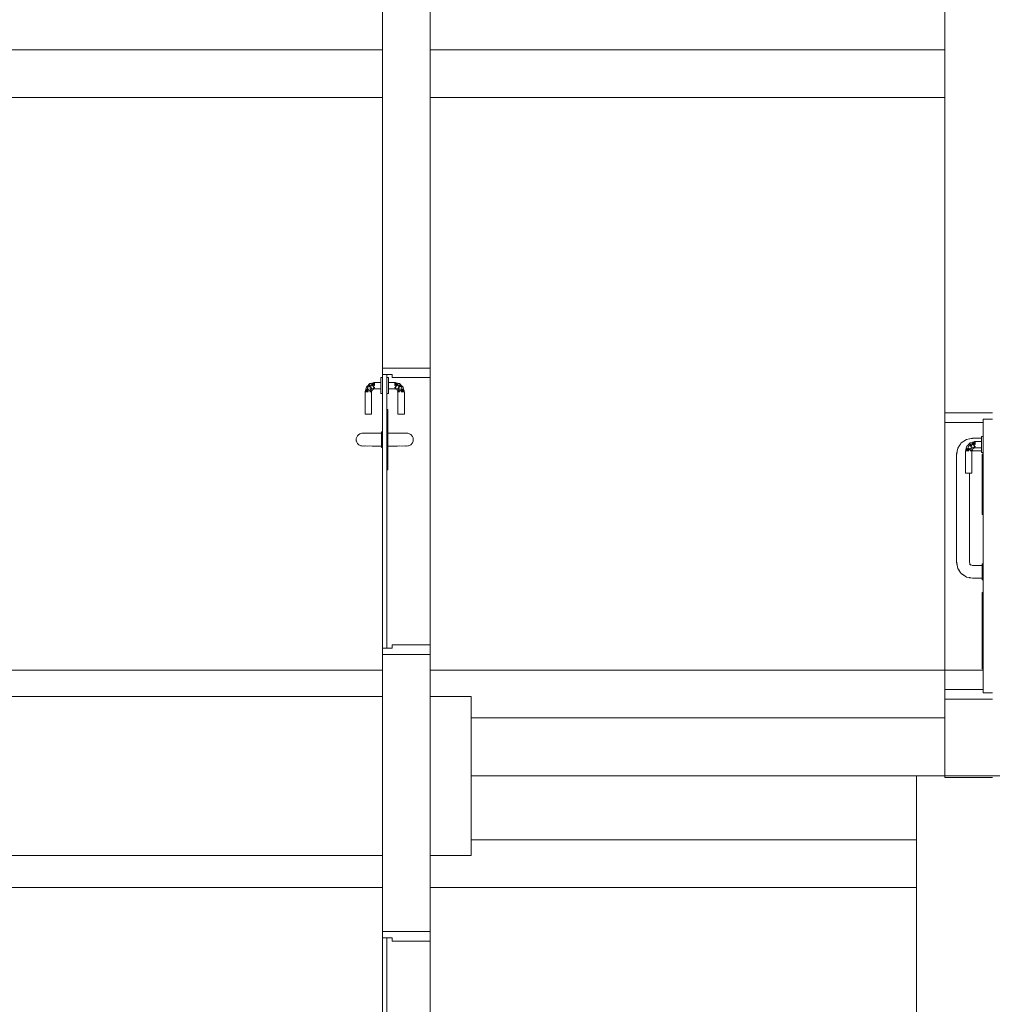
# Model space of a CAD drawing. Header units: millimetres. Extents: x -261 to 187, y -214 to 106.
# Tile 61 of 256: x -219 to -216, y -159 to -156. Entities that reach past the tile are written whole.
import ezdxf

# ---------------------------------------------------------------- set-up
doc = ezdxf.new("R2010")
doc.units = ezdxf.units.MM
doc.header["$LTSCALE"] = 0.005
doc.header["$MEASUREMENT"] = 0
for name, color, linetype, lineweight in [('IFC-Laje-Contorno', 9, 'Continuous', 5), ('IFC-Parede padrão-Contorno', 9, 'Continuous', 5), ('IFC-Parede-Contorno', 9, 'Continuous', 5), ('IFC-Porta-Contorno', 9, 'Continuous', 5), ('IFC-Viga-Contorno', 9, 'Continuous', 5)]:
    doc.layers.add(name, color=color, linetype=linetype, lineweight=lineweight)

msp = doc.modelspace()

# ---------------------------------------------------------------- linework, layer by layer
at = {"layer": 'IFC-Laje-Contorno', "lineweight": 5}
for p, q in [((-221.6521, -157.9906), (-218.229, -157.9906)), ((-217.55, -158.2399), (-216.0609, -158.2399))]:
    msp.add_line(p, q, dxfattribs=at)
at = {"layer": 'IFC-Parede padrão-Contorno', "lineweight": 5}
for p, q in [((-217.8291, -156.7818), (-217.8291, -155.6086)), ((-217.6791, -156.7818), (-217.6791, -155.6086)), ((-219.3052, -155.9586), (-217.829, -155.9586)), ((-217.8291, -156.9585), (-217.8291, -156.7818)), ((-217.6791, -156.9585), (-217.6791, -156.7818)), ((-217.8188, -156.9585), (-217.6791, -156.9585)), ((-217.8291, -158.6701), (-217.8291, -157.8584)), ((-217.8188, -157.8584), (-217.679, -157.8584)), ((-217.6791, -158.6701), (-217.6791, -157.8584)), ((-220.7849, -157.9906), (-217.829, -157.9906)), ((-217.6791, -157.9906), (-217.679, -157.9906)), ((-217.6791, -157.9906), (-217.6451, -157.9906)), ((-217.6451, -157.9906), (-217.55, -157.9906)), ((-217.55, -158.4572), (-217.55, -157.9906)), ((-217.55, -158.4906), (-217.55, -158.4572)), ((-220.7849, -158.4906), (-217.829, -158.4906)), ((-217.6791, -158.4906), (-217.6451, -158.4906)), ((-217.6451, -158.4906), (-217.55, -158.4906)), ((-217.8291, -158.7299), (-217.8291, -158.6701)), ((-217.6791, -158.7299), (-217.6791, -158.6701))]:
    msp.add_line(p, q, dxfattribs=at)
at = {"layer": 'IFC-Parede-Contorno', "lineweight": 5}
for p, q in [((-216.0609, -156.3566), (-216.0609, -152.7518)), ((-216.0609, -157.0991), (-216.0609, -156.3566)), ((-216.0609, -157.0991), (-216.0506, -157.0991)), ((-216.0609, -157.9691), (-216.0609, -157.1291)), ((-216.0609, -158.1149), (-216.0609, -157.9991)), ((-216.0506, -157.9991), (-215.9109, -157.9991)), ((-216.0609, -158.2456), (-216.0609, -158.1149)), ((-216.1501, -158.5334), (-216.1501, -158.2399)), ((-216.1501, -158.2399), (-215.943, -158.2399)), ((-215.943, -158.2399), (-215.7501, -158.2399)), ((-216.0609, -158.2456), (-215.9832, -158.2456)), ((-215.9832, -158.2456), (-215.9109, -158.2456)), ((-216.1501, -158.7784), (-216.1501, -158.5334)), ((-216.1501, -159.9457), (-216.1501, -158.7784))]:
    msp.add_line(p, q, dxfattribs=at)
at = {"layer": 'IFC-Porta-Contorno', "lineweight": 5}
for p, q in [((-217.8291, -156.9585), (-217.6894, -156.9585)), ((-217.8291, -156.9773), (-217.8291, -156.9585)), ((-217.6791, -156.9868), (-217.6791, -156.9585)), ((-217.8341, -156.9885), (-217.8291, -156.9885)), ((-217.8341, -156.9893), (-217.8341, -156.9885)), ((-217.8341, -156.9918), (-217.8341, -156.9893)), ((-217.8341, -156.9958), (-217.8341, -156.9918)), ((-217.8341, -157.001), (-217.8341, -156.9958)), ((-217.8341, -157.007), (-217.8341, -157.001)), ((-217.8291, -156.9785), (-217.8291, -156.9773)), ((-217.8291, -156.9785), (-217.8273, -156.9785)), ((-217.8291, -157.7872), (-217.8291, -156.9785)), ((-217.8283, -156.9785), (-217.8156, -156.9785)), ((-217.8273, -156.9785), (-217.7991, -156.9785)), ((-217.8156, -157.7872), (-217.8156, -156.9785)), ((-217.8156, -156.9885), (-217.8106, -156.9885)), ((-217.8106, -156.9893), (-217.8106, -156.9885)), ((-217.8106, -156.9918), (-217.8106, -156.9893)), ((-217.8106, -156.9958), (-217.8106, -156.9918)), ((-217.8106, -157.001), (-217.8106, -156.9958)), ((-217.8106, -157.007), (-217.8106, -157.001)), ((-217.7991, -156.9879), (-217.7991, -156.9785)), ((-217.7991, -156.9885), (-217.7991, -156.9879)), ((-217.7991, -156.9885), (-217.7925, -156.9885)), ((-217.7925, -156.9885), (-217.679, -156.9885)), ((-217.6791, -156.9885), (-217.6791, -156.9868)), ((-217.8841, -157.0335), (-217.8835, -157.0314)), ((-217.8841, -157.1035), (-217.8841, -157.0335)), ((-217.8835, -157.0314), (-217.8829, -157.0292)), ((-217.8829, -157.0292), (-217.8818, -157.025)), ((-217.8829, -157.0292), (-217.8791, -157.0335)), ((-217.8827, -157.0335), (-217.8811, -157.0335)), ((-217.8818, -157.025), (-217.88, -157.0185)), ((-217.8818, -157.025), (-217.8791, -157.0335)), ((-217.8818, -157.025), (-217.8741, -157.0335)), ((-217.8811, -157.0335), (-217.8791, -157.0335)), ((-217.88, -157.0185), (-217.8773, -157.0157)), ((-217.8791, -157.0335), (-217.8767, -157.0335)), ((-217.8774, -157.0252), (-217.875, -157.0181)), ((-217.8774, -157.0252), (-217.8686, -157.0242)), ((-217.8774, -157.0252), (-217.8654, -157.0335)), ((-217.8774, -157.0252), (-217.8741, -157.0335)), ((-217.8773, -157.0157), (-217.8746, -157.013)), ((-217.8767, -157.0335), (-217.8741, -157.0335)), ((-217.875, -157.0181), (-217.8711, -157.0159)), ((-217.8746, -157.013), (-217.8718, -157.0103)), ((-217.8718, -157.0103), (-217.8691, -157.0075)), ((-217.8718, -157.0103), (-217.8711, -157.0159)), ((-217.8718, -157.0103), (-217.8646, -157.0159)), ((-217.8711, -157.0159), (-217.8646, -157.0159)), ((-217.8711, -157.0159), (-217.8631, -157.0225)), ((-217.8691, -157.0075), (-217.8626, -157.0058)), ((-217.8691, -157.0075), (-217.8624, -157.0102)), ((-217.8691, -157.0335), (-217.867, -157.0335)), ((-217.8686, -157.0242), (-217.8631, -157.0225)), ((-217.8686, -157.0242), (-217.8654, -157.0335)), ((-217.8686, -157.0242), (-217.8641, -157.0335)), ((-217.8686, -157.0242), (-217.8611, -157.0264)), ((-217.867, -157.0335), (-217.8654, -157.0335)), ((-217.8646, -157.0159), (-217.8624, -157.0102)), ((-217.8641, -157.0335), (-217.8626, -157.0299)), ((-217.8641, -157.1035), (-217.8641, -157.0335)), ((-217.8631, -157.0225), (-217.8589, -157.0216)), ((-217.8626, -157.0058), (-217.8583, -157.0046)), ((-217.8626, -157.0058), (-217.8541, -157.0135)), ((-217.8626, -157.0058), (-217.8541, -157.0085)), ((-217.8626, -157.0299), (-217.8611, -157.0264)), ((-217.8624, -157.0102), (-217.8541, -157.0206)), ((-217.8624, -157.0102), (-217.8541, -157.0135)), ((-217.8611, -157.0264), (-217.8576, -157.0249)), ((-217.8589, -157.0216), (-217.8541, -157.0206)), ((-217.8589, -157.0216), (-217.8541, -157.0235)), ((-217.8583, -157.0046), (-217.8562, -157.0041)), ((-217.8583, -157.0046), (-217.8541, -157.0085)), ((-217.8576, -157.0249), (-217.8541, -157.0235)), ((-217.8562, -157.0041), (-217.8541, -157.0035)), ((-217.8541, -157.0035), (-217.8341, -157.0035)), ((-217.8541, -157.0064), (-217.8541, -157.0048)), ((-217.8541, -157.0085), (-217.8541, -157.0064)), ((-217.8541, -157.0109), (-217.8541, -157.0085)), ((-217.8541, -157.0135), (-217.8541, -157.0109)), ((-217.8541, -157.0206), (-217.8541, -157.0185)), ((-217.8541, -157.0235), (-217.8341, -157.0235)), ((-217.8341, -157.0135), (-217.8341, -157.007)), ((-217.8341, -157.02), (-217.8341, -157.0135)), ((-217.8341, -157.026), (-217.8341, -157.02)), ((-217.8341, -157.0312), (-217.8341, -157.026)), ((-217.8341, -157.0351), (-217.8341, -157.0312)), ((-217.8106, -157.0035), (-217.7906, -157.0035)), ((-217.8106, -157.0085), (-217.8106, -157.0064)), ((-217.8106, -157.0135), (-217.8106, -157.007)), ((-217.8106, -157.02), (-217.8106, -157.0135)), ((-217.8106, -157.0206), (-217.8106, -157.0185)), ((-217.8106, -157.026), (-217.8106, -157.02)), ((-217.8106, -157.0235), (-217.7906, -157.0235)), ((-217.8106, -157.0312), (-217.8106, -157.026)), ((-217.8106, -157.0351), (-217.8106, -157.0312)), ((-217.7906, -157.0035), (-217.7885, -157.0041)), ((-217.7906, -157.0085), (-217.7864, -157.0046)), ((-217.7906, -157.0064), (-217.7906, -157.0048)), ((-217.7906, -157.0135), (-217.7821, -157.0058)), ((-217.7906, -157.0085), (-217.7821, -157.0058)), ((-217.7906, -157.0085), (-217.7906, -157.0064)), ((-217.7906, -157.0109), (-217.7906, -157.0085)), ((-217.7906, -157.0206), (-217.7823, -157.0102)), ((-217.7906, -157.0135), (-217.7823, -157.0102)), ((-217.7906, -157.0135), (-217.7906, -157.0109)), ((-217.7906, -157.0206), (-217.7906, -157.0185)), ((-217.7906, -157.0206), (-217.7858, -157.0216)), ((-217.7906, -157.0235), (-217.7858, -157.0216)), ((-217.7906, -157.0235), (-217.7871, -157.0249)), ((-217.7885, -157.0041), (-217.7864, -157.0046)), ((-217.7871, -157.0249), (-217.7835, -157.0264)), ((-217.7864, -157.0046), (-217.7821, -157.0058)), ((-217.7858, -157.0216), (-217.7815, -157.0225)), ((-217.7835, -157.0264), (-217.7761, -157.0242)), ((-217.7835, -157.0264), (-217.7821, -157.0299)), ((-217.7823, -157.0102), (-217.7756, -157.0075)), ((-217.7823, -157.0102), (-217.7801, -157.0159)), ((-217.7821, -157.0058), (-217.7756, -157.0075)), ((-217.7821, -157.0299), (-217.7806, -157.0335)), ((-217.7815, -157.0225), (-217.7736, -157.0159)), ((-217.7815, -157.0225), (-217.7761, -157.0242)), ((-217.7806, -157.0335), (-217.7761, -157.0242)), ((-217.7806, -157.1035), (-217.7806, -157.0335)), ((-217.7801, -157.0159), (-217.7729, -157.0103)), ((-217.7801, -157.0159), (-217.7736, -157.0159)), ((-217.7793, -157.0335), (-217.7761, -157.0242)), ((-217.7793, -157.0335), (-217.7673, -157.0252)), ((-217.7793, -157.0335), (-217.7777, -157.0335)), ((-217.7777, -157.0335), (-217.7756, -157.0335)), ((-217.7761, -157.0242), (-217.7673, -157.0252)), ((-217.7756, -157.0075), (-217.7729, -157.0103)), ((-217.7736, -157.0159), (-217.7729, -157.0103)), ((-217.7736, -157.0159), (-217.7697, -157.0181)), ((-217.7729, -157.0103), (-217.7701, -157.013)), ((-217.7706, -157.0335), (-217.7629, -157.025)), ((-217.7706, -157.0335), (-217.7673, -157.0252)), ((-217.7706, -157.0335), (-217.768, -157.0335)), ((-217.7701, -157.013), (-217.7646, -157.0185)), ((-217.7701, -157.013), (-217.7674, -157.0157)), ((-217.7697, -157.0181), (-217.7673, -157.0252)), ((-217.768, -157.0335), (-217.7656, -157.0335)), ((-217.7674, -157.0157), (-217.7646, -157.0185)), ((-217.7656, -157.0335), (-217.7629, -157.025)), ((-217.7656, -157.0335), (-217.7617, -157.0292)), ((-217.7656, -157.0335), (-217.7635, -157.0335)), ((-217.7646, -157.0185), (-217.7629, -157.025)), ((-217.7635, -157.0335), (-217.7619, -157.0335)), ((-217.7629, -157.025), (-217.7617, -157.0292)), ((-217.7617, -157.0292), (-217.7612, -157.0314)), ((-217.7612, -157.0314), (-217.7606, -157.0335)), ((-217.7606, -157.1035), (-217.7606, -157.0335)), ((-217.8341, -157.0376), (-217.8341, -157.0351)), ((-217.8341, -157.0385), (-217.8341, -157.0376)), ((-217.8341, -157.0385), (-217.8291, -157.0385)), ((-217.8156, -157.0385), (-217.8106, -157.0385)), ((-217.8106, -157.0376), (-217.8106, -157.0351)), ((-217.8106, -157.0385), (-217.8106, -157.0376)), ((-217.8156, -157.0885), (-217.815, -157.0885)), ((-217.815, -157.0885), (-217.8126, -157.0885)), ((-217.8126, -157.2391), (-217.8126, -157.0885)), ((-217.8841, -157.1035), (-217.8837, -157.1035)), ((-217.8837, -157.1035), (-217.8827, -157.1035)), ((-217.8827, -157.1035), (-217.8811, -157.1035)), ((-217.8811, -157.1035), (-217.8791, -157.1035)), ((-217.8791, -157.1035), (-217.8767, -157.1035)), ((-217.8767, -157.1035), (-217.8741, -157.1035)), ((-217.8741, -157.1035), (-217.8715, -157.1035)), ((-217.8715, -157.1035), (-217.8691, -157.1035)), ((-217.8691, -157.1035), (-217.867, -157.1035)), ((-217.867, -157.1035), (-217.8654, -157.1035)), ((-217.8654, -157.1035), (-217.8644, -157.1035)), ((-217.8644, -157.1035), (-217.8641, -157.1035)), ((-217.7806, -157.1035), (-217.7803, -157.1035)), ((-217.7803, -157.1035), (-217.7793, -157.1035)), ((-217.7793, -157.1035), (-217.7777, -157.1035)), ((-217.7777, -157.1035), (-217.7756, -157.1035)), ((-217.7756, -157.1035), (-217.7732, -157.1035)), ((-217.7732, -157.1035), (-217.7706, -157.1035)), ((-217.7706, -157.1035), (-217.768, -157.1035)), ((-217.768, -157.1035), (-217.7656, -157.1035)), ((-217.7656, -157.1035), (-217.7635, -157.1035)), ((-217.7635, -157.1035), (-217.7619, -157.1035)), ((-217.7619, -157.1035), (-217.7609, -157.1035)), ((-217.7609, -157.1035), (-217.7606, -157.1035)), ((-216.0609, -157.1275), (-216.0609, -157.0991)), ((-216.0506, -157.0991), (-215.9109, -157.0991)), ((-215.9409, -157.17), (-215.9409, -157.1191)), ((-215.9409, -157.1191), (-215.9127, -157.1191)), ((-215.9127, -157.1191), (-215.9109, -157.1191)), ((-216.0609, -157.1291), (-216.0609, -157.1275)), ((-216.0609, -157.1291), (-215.9475, -157.1291)), ((-215.9475, -157.1291), (-215.9409, -157.1291)), ((-217.9121, -157.1835), (-217.9117, -157.1796)), ((-217.9121, -157.1835), (-217.9117, -157.1874)), ((-217.9117, -157.1796), (-217.9114, -157.1783)), ((-217.9117, -157.1874), (-217.9114, -157.1886)), ((-217.9114, -157.1783), (-217.9105, -157.1758)), ((-217.9114, -157.1886), (-217.9105, -157.1911)), ((-217.9105, -157.1758), (-217.9094, -157.1735)), ((-217.9094, -157.1735), (-217.9079, -157.1713)), ((-217.9079, -157.1713), (-217.9062, -157.1693)), ((-217.9062, -157.1693), (-217.9042, -157.1676)), ((-217.9042, -157.1676), (-217.9021, -157.1662)), ((-217.9021, -157.1662), (-217.8997, -157.165)), ((-217.9021, -157.1662), (-217.9002, -157.1654)), ((-217.9002, -157.1654), (-217.8972, -157.1642)), ((-217.8997, -157.165), (-217.8972, -157.1642)), ((-217.8972, -157.1642), (-217.8947, -157.1636)), ((-217.8947, -157.1636), (-217.8921, -157.1635)), ((-217.8921, -157.1635), (-217.89, -157.1635)), ((-217.89, -157.1635), (-217.8888, -157.1635)), ((-217.8888, -157.1635), (-217.8845, -157.1636)), ((-217.8845, -157.1636), (-217.8764, -157.1635)), ((-217.8764, -157.1635), (-217.8687, -157.1635)), ((-217.8687, -157.1635), (-217.8621, -157.1635)), ((-217.8621, -157.1635), (-217.8321, -157.1635)), ((-217.8321, -157.1585), (-217.8291, -157.1585)), ((-217.8321, -157.1593), (-217.8321, -157.1585)), ((-217.8321, -157.1618), (-217.8321, -157.1593)), ((-217.8321, -157.1658), (-217.8321, -157.1618)), ((-217.8321, -157.171), (-217.8321, -157.1658)), ((-217.8321, -157.177), (-217.8321, -157.171)), ((-217.8321, -157.1835), (-217.8321, -157.177)), ((-217.8321, -157.1899), (-217.8321, -157.1835)), ((-217.8126, -157.1635), (-217.7826, -157.1635)), ((-217.7826, -157.1635), (-217.776, -157.1635)), ((-217.776, -157.1635), (-217.7683, -157.1635)), ((-217.7683, -157.1635), (-217.7601, -157.1636)), ((-217.7601, -157.1636), (-217.7558, -157.1635)), ((-217.7558, -157.1635), (-217.7546, -157.1635)), ((-217.7546, -157.1635), (-217.7526, -157.1635)), ((-217.7526, -157.1635), (-217.75, -157.1636)), ((-217.75, -157.1636), (-217.7474, -157.1642)), ((-217.7474, -157.1642), (-217.745, -157.165)), ((-217.7474, -157.1642), (-217.7444, -157.1654)), ((-217.745, -157.165), (-217.7426, -157.1662)), ((-217.7444, -157.1654), (-217.7426, -157.1662)), ((-217.7426, -157.1662), (-217.7404, -157.1676)), ((-217.7404, -157.1676), (-217.7385, -157.1693)), ((-217.7385, -157.1693), (-217.7367, -157.1713)), ((-217.7367, -157.1713), (-217.7353, -157.1735)), ((-217.7353, -157.1735), (-217.7341, -157.1758)), ((-217.7341, -157.1758), (-217.7333, -157.1783)), ((-217.7341, -157.1911), (-217.7333, -157.1886)), ((-217.7333, -157.1783), (-217.733, -157.1796)), ((-217.7333, -157.1886), (-217.733, -157.1874)), ((-217.733, -157.1796), (-217.7326, -157.1835)), ((-217.733, -157.1874), (-217.7326, -157.1835)), ((-216.0045, -157.1902), (-215.9982, -157.1864)), ((-216.0011, -157.1883), (-215.993, -157.1829)), ((-215.993, -157.1829), (-215.9832, -157.1809)), ((-215.9836, -157.1811), (-215.9739, -157.1791)), ((-215.9836, -157.1811), (-215.9825, -157.1808)), ((-215.9832, -157.1809), (-215.9827, -157.1809)), ((-215.9825, -157.1808), (-215.9739, -157.1798)), ((-215.9739, -157.1791), (-215.9459, -157.1791)), ((-215.968, -157.1897), (-215.9659, -157.1891)), ((-215.9659, -157.1891), (-215.9459, -157.1891)), ((-215.9459, -157.1741), (-215.9409, -157.1741)), ((-215.9459, -157.175), (-215.9459, -157.1741)), ((-215.9459, -157.1775), (-215.9459, -157.175)), ((-215.9459, -157.1814), (-215.9459, -157.1775)), ((-215.9459, -157.1866), (-215.9459, -157.1814)), ((-215.9459, -157.1926), (-215.9459, -157.1866)), ((-215.9409, -157.2634), (-215.9409, -157.17)), ((-217.9105, -157.1911), (-217.9094, -157.1935)), ((-217.9094, -157.1935), (-217.9079, -157.1956)), ((-217.9079, -157.1956), (-217.9062, -157.1976)), ((-217.9062, -157.1976), (-217.9042, -157.1993)), ((-217.9042, -157.1993), (-217.9021, -157.2008)), ((-217.9021, -157.2008), (-217.8997, -157.2019)), ((-217.8997, -157.2019), (-217.8972, -157.2028)), ((-217.8972, -157.2028), (-217.8947, -157.2033)), ((-217.8972, -157.2028), (-217.8953, -157.2031)), ((-217.8953, -157.2031), (-217.8921, -157.2035)), ((-217.8947, -157.2033), (-217.8921, -157.2035)), ((-217.8921, -157.2035), (-217.89, -157.2034)), ((-217.89, -157.2034), (-217.887, -157.2035)), ((-217.887, -157.2035), (-217.8832, -157.2033)), ((-217.8867, -157.2032), (-217.8773, -157.2035)), ((-217.8773, -157.2035), (-217.8698, -157.2034)), ((-217.8698, -157.2034), (-217.8621, -157.2035)), ((-217.8621, -157.2035), (-217.8321, -157.2035)), ((-217.8321, -157.196), (-217.8321, -157.1899)), ((-217.8321, -157.2011), (-217.8321, -157.196)), ((-217.8321, -157.2051), (-217.8321, -157.2011)), ((-217.8321, -157.2076), (-217.8321, -157.2051)), ((-217.8321, -157.2085), (-217.8321, -157.2076)), ((-217.8321, -157.2085), (-217.8291, -157.2085)), ((-217.8126, -157.2035), (-217.7826, -157.2035)), ((-217.7826, -157.2035), (-217.7748, -157.2034)), ((-217.7748, -157.2034), (-217.7674, -157.2035)), ((-217.7674, -157.2035), (-217.758, -157.2032)), ((-217.7615, -157.2033), (-217.7577, -157.2035)), ((-217.7577, -157.2035), (-217.7547, -157.2034)), ((-217.7547, -157.2034), (-217.7526, -157.2035)), ((-217.7526, -157.2035), (-217.7494, -157.2031)), ((-217.7526, -157.2035), (-217.75, -157.2033)), ((-217.75, -157.2033), (-217.7474, -157.2028)), ((-217.7494, -157.2031), (-217.7474, -157.2028)), ((-217.7474, -157.2028), (-217.745, -157.2019)), ((-217.745, -157.2019), (-217.7426, -157.2008)), ((-217.7426, -157.2008), (-217.7404, -157.1993)), ((-217.7404, -157.1993), (-217.7385, -157.1976)), ((-217.7385, -157.1976), (-217.7367, -157.1956)), ((-217.7367, -157.1956), (-217.7353, -157.1935)), ((-217.7353, -157.1935), (-217.7341, -157.1911)), ((-216.0239, -157.2291), (-216.0219, -157.2194)), ((-216.0222, -157.2205), (-216.0219, -157.2194)), ((-216.0219, -157.2194), (-216.0201, -157.21)), ((-216.0201, -157.21), (-216.0146, -157.2019)), ((-216.0156, -157.2034), (-216.0142, -157.2004)), ((-216.0146, -157.2019), (-216.0123, -157.198)), ((-216.0142, -157.2004), (-216.0092, -157.1938)), ((-216.0123, -157.198), (-216.0092, -157.1938)), ((-216.0092, -157.1938), (-216.0045, -157.1902)), ((-215.9959, -157.2191), (-215.9953, -157.217)), ((-215.9959, -157.2891), (-215.9959, -157.2191)), ((-215.9953, -157.217), (-215.9947, -157.2149)), ((-215.9947, -157.2149), (-215.9936, -157.2106)), ((-215.9947, -157.2149), (-215.9909, -157.2191)), ((-215.9945, -157.2191), (-215.9929, -157.2191)), ((-215.9936, -157.2106), (-215.9919, -157.2041)), ((-215.9936, -157.2106), (-215.9909, -157.2191)), ((-215.9936, -157.2106), (-215.9859, -157.2191)), ((-215.9929, -157.2191), (-215.9909, -157.2191)), ((-215.9919, -157.2041), (-215.9891, -157.2014)), ((-215.9909, -157.2191), (-215.9885, -157.2191)), ((-215.9892, -157.2108), (-215.9868, -157.2037)), ((-215.9892, -157.2108), (-215.9804, -157.2098)), ((-215.9892, -157.2108), (-215.9772, -157.2191)), ((-215.9892, -157.2108), (-215.9859, -157.2191)), ((-215.9891, -157.2014), (-215.9864, -157.1986)), ((-215.9885, -157.2191), (-215.9859, -157.2191)), ((-215.9868, -157.2037), (-215.9829, -157.2015)), ((-215.9864, -157.1986), (-215.9836, -157.1959)), ((-215.9836, -157.1959), (-215.9809, -157.1931)), ((-215.9836, -157.1959), (-215.9829, -157.2015)), ((-215.9836, -157.1959), (-215.9764, -157.2015)), ((-215.9829, -157.2015), (-215.9764, -157.2015)), ((-215.9829, -157.2015), (-215.9749, -157.2081)), ((-215.9809, -157.1931), (-215.9744, -157.1914)), ((-215.9809, -157.1931), (-215.9742, -157.1958)), ((-215.9809, -157.2191), (-215.9788, -157.2191)), ((-215.9804, -157.2098), (-215.9749, -157.2081)), ((-215.9804, -157.2098), (-215.9772, -157.2191)), ((-215.9804, -157.2098), (-215.9759, -157.2191)), ((-215.9804, -157.2098), (-215.9729, -157.212)), ((-215.9788, -157.2191), (-215.9772, -157.2191)), ((-215.9764, -157.2015), (-215.9742, -157.1958)), ((-215.9759, -157.2191), (-215.9744, -157.2156)), ((-215.9759, -157.2199), (-215.9739, -157.2191)), ((-215.9759, -157.2891), (-215.9759, -157.2191)), ((-215.9749, -157.2081), (-215.9707, -157.2072)), ((-215.9744, -157.1914), (-215.9701, -157.1903)), ((-215.9744, -157.1914), (-215.9659, -157.1991)), ((-215.9744, -157.1914), (-215.9659, -157.1941)), ((-215.9744, -157.2156), (-215.9729, -157.212)), ((-215.9742, -157.1958), (-215.9659, -157.2062)), ((-215.9742, -157.1958), (-215.9659, -157.1991)), ((-215.9739, -157.2191), (-215.9459, -157.2191)), ((-215.9729, -157.212), (-215.9694, -157.2106)), ((-215.9707, -157.2072), (-215.9659, -157.2062)), ((-215.9707, -157.2072), (-215.9659, -157.2091)), ((-215.9701, -157.1903), (-215.968, -157.1897)), ((-215.9701, -157.1903), (-215.9659, -157.1941)), ((-215.9694, -157.2106), (-215.9659, -157.2091)), ((-215.9659, -157.192), (-215.9659, -157.1905)), ((-215.9659, -157.1941), (-215.9659, -157.192)), ((-215.9659, -157.1965), (-215.9659, -157.1941)), ((-215.9659, -157.1991), (-215.9659, -157.1965)), ((-215.9659, -157.2062), (-215.9659, -157.2041)), ((-215.9659, -157.2091), (-215.9459, -157.2091)), ((-215.9459, -157.1991), (-215.9459, -157.1926)), ((-215.9459, -157.2056), (-215.9459, -157.1991)), ((-215.9459, -157.2116), (-215.9459, -157.2056)), ((-215.9459, -157.2168), (-215.9459, -157.2116)), ((-215.9459, -157.2208), (-215.9459, -157.2168)), ((-217.8126, -157.2785), (-217.8126, -157.2391)), ((-216.0239, -157.3853), (-216.0239, -157.2291)), ((-216.0232, -157.2291), (-216.0222, -157.2205)), ((-215.9459, -157.2233), (-215.9459, -157.2208)), ((-215.9459, -157.2241), (-215.9459, -157.2233)), ((-215.9459, -157.2241), (-215.9409, -157.2241)), ((-215.9439, -157.3797), (-215.9439, -157.2291)), ((-215.9439, -157.2291), (-215.9415, -157.2291)), ((-215.9415, -157.2291), (-215.9409, -157.2291)), ((-215.9409, -157.3797), (-215.9409, -157.2291)), ((-217.8156, -157.2785), (-217.8132, -157.2785)), ((-217.8132, -157.2785), (-217.8126, -157.2785)), ((-215.9409, -157.9057), (-215.9409, -157.2634)), ((-215.9959, -157.2891), (-215.9955, -157.2891)), ((-215.9955, -157.2891), (-215.9945, -157.2891)), ((-215.9945, -157.2891), (-215.9929, -157.2891)), ((-215.9929, -157.2891), (-215.9909, -157.2891)), ((-215.9909, -157.2891), (-215.9885, -157.2891)), ((-215.9885, -157.2891), (-215.9859, -157.2891)), ((-215.9859, -157.2891), (-215.9833, -157.2891)), ((-215.9839, -157.3853), (-215.9839, -157.2891)), ((-215.9833, -157.2891), (-215.9809, -157.2891)), ((-215.9809, -157.2891), (-215.9788, -157.2891)), ((-215.9788, -157.2891), (-215.9772, -157.2891)), ((-215.9772, -157.2891), (-215.9762, -157.2891)), ((-215.9762, -157.2891), (-215.9759, -157.2891)), ((-216.0239, -157.4129), (-216.0239, -157.3853)), ((-215.9839, -157.4129), (-215.9839, -157.3853)), ((-215.9439, -157.4191), (-215.9439, -157.3797)), ((-216.0239, -157.5691), (-216.0239, -157.4129)), ((-215.9839, -157.5691), (-215.9839, -157.4129)), ((-215.9439, -157.4191), (-215.9433, -157.4191)), ((-215.9433, -157.4191), (-215.9409, -157.4191)), ((-216.0239, -157.5691), (-216.0219, -157.5788)), ((-216.0232, -157.5691), (-216.0222, -157.5777)), ((-216.0222, -157.5777), (-216.0219, -157.5788)), ((-216.0221, -157.5779), (-216.0221, -157.5784)), ((-216.0221, -157.5784), (-216.0201, -157.5882)), ((-216.0201, -157.5882), (-216.0146, -157.5963)), ((-215.9839, -157.5691), (-215.981, -157.5761)), ((-215.9831, -157.5738), (-215.9791, -157.5781)), ((-215.9809, -157.5762), (-215.9739, -157.5791)), ((-215.9739, -157.5791), (-215.9439, -157.5791)), ((-215.9439, -157.5741), (-215.9409, -157.5741)), ((-215.9439, -157.5749), (-215.9439, -157.5741)), ((-215.9439, -157.5774), (-215.9439, -157.5749)), ((-215.9439, -157.5814), (-215.9439, -157.5774)), ((-215.9439, -157.5866), (-215.9439, -157.5814)), ((-215.9439, -157.5926), (-215.9439, -157.5866)), ((-216.0166, -157.5934), (-216.0128, -157.5997)), ((-216.0128, -157.5997), (-216.0092, -157.6044)), ((-216.0092, -157.6044), (-216.005, -157.6075)), ((-216.0092, -157.6044), (-216.0026, -157.6094)), ((-216.005, -157.6075), (-216.0011, -157.6099)), ((-216.0026, -157.6094), (-215.9996, -157.6109)), ((-216.0011, -157.6099), (-215.993, -157.6153)), ((-215.993, -157.6153), (-215.9836, -157.6171)), ((-215.9836, -157.6171), (-215.9825, -157.6174)), ((-215.9836, -157.6171), (-215.9739, -157.6191)), ((-215.9825, -157.6174), (-215.9739, -157.6184)), ((-215.9739, -157.6191), (-215.9439, -157.6191)), ((-215.9439, -157.5991), (-215.9439, -157.5926)), ((-215.9439, -157.6056), (-215.9439, -157.5991)), ((-215.9439, -157.6116), (-215.9439, -157.6056)), ((-215.9439, -157.6168), (-215.9439, -157.6116)), ((-215.9439, -157.6207), (-215.9439, -157.6168)), ((-215.9439, -157.6232), (-215.9439, -157.6207)), ((-215.9439, -157.6241), (-215.9439, -157.6232)), ((-215.9439, -157.6241), (-215.9409, -157.6241)), ((-215.9439, -157.9041), (-215.9439, -157.6641)), ((-215.9439, -157.6641), (-215.9409, -157.6641)), ((-217.8291, -157.8384), (-217.8291, -157.7872)), ((-217.8156, -157.8384), (-217.8156, -157.7872)), ((-217.8291, -157.8384), (-217.8009, -157.8384)), ((-217.8291, -157.8396), (-217.8291, -157.8384)), ((-217.8009, -157.8384), (-217.7991, -157.8384)), ((-217.7991, -157.8284), (-217.6857, -157.8284)), ((-217.7991, -157.829), (-217.7991, -157.8284)), ((-217.7991, -157.8384), (-217.7991, -157.829)), ((-217.6857, -157.8284), (-217.6791, -157.8284)), ((-217.6791, -157.8301), (-217.6791, -157.8284)), ((-217.6791, -157.8584), (-217.6791, -157.8301)), ((-217.8291, -157.8584), (-217.8291, -157.8396)), ((-217.8291, -157.8584), (-217.8188, -157.8584)), ((-215.9439, -157.9041), (-215.9409, -157.9041)), ((-215.9409, -157.9538), (-215.9409, -157.9057)), ((-215.9409, -157.9701), (-215.9409, -157.9538)), ((-216.0609, -157.9707), (-216.0609, -157.9691)), ((-216.0609, -157.9691), (-216.0543, -157.9691)), ((-216.0609, -157.9991), (-216.0609, -157.9707)), ((-216.0543, -157.9691), (-215.9409, -157.9691)), ((-215.9409, -157.9791), (-215.9409, -157.9696)), ((-215.9409, -157.9791), (-215.9391, -157.9791)), ((-215.9391, -157.9791), (-215.9109, -157.9791)), ((-216.0609, -157.9991), (-215.9212, -157.9991)), ((-217.8291, -158.7487), (-217.8291, -158.7299)), ((-217.8291, -158.7299), (-217.8188, -158.7299)), ((-217.8188, -158.7299), (-217.6791, -158.7299)), ((-217.6791, -158.7582), (-217.6791, -158.7299)), ((-217.8291, -158.7499), (-217.8291, -158.7487)), ((-217.8291, -158.7499), (-217.8009, -158.7499)), ((-217.8291, -158.8011), (-217.8291, -158.7499)), ((-217.8156, -158.8011), (-217.8156, -158.7499)), ((-217.8009, -158.7499), (-217.7991, -158.7499)), ((-217.7991, -158.7593), (-217.7991, -158.7499)), ((-217.7991, -158.7599), (-217.7991, -158.7593)), ((-217.7991, -158.7599), (-217.6857, -158.7599)), ((-217.6857, -158.7599), (-217.6791, -158.7599)), ((-217.6791, -158.7599), (-217.6791, -158.7582)), ((-217.8291, -159.6098), (-217.8291, -158.8011)), ((-217.8156, -159.6098), (-217.8156, -158.8011))]:
    msp.add_line(p, q, dxfattribs=at)
at = {"layer": 'IFC-Viga-Contorno', "lineweight": 5}
for p, q in [((-217.679, -157.9906), (-217.679, -145.0256)), ((-217.679, -155.9585), (-216.0609, -155.9585)), ((-221.8021, -156.1085), (-217.8291, -156.1085)), ((-217.679, -156.1085), (-216.0609, -156.1085)), ((-221.6521, -157.9084), (-217.8291, -157.9084)), ((-217.679, -157.9084), (-215.9409, -157.9084)), ((-217.55, -158.0584), (-216.0609, -158.0584)), ((-217.55, -158.4414), (-216.1501, -158.4414)), ((-217.679, -161.4011), (-217.679, -158.4906)), ((-221.8021, -158.5914), (-217.8291, -158.5914)), ((-217.679, -158.5914), (-216.1501, -158.5914))]:
    msp.add_line(p, q, dxfattribs=at)

doc.saveas('drawing.dxf')
